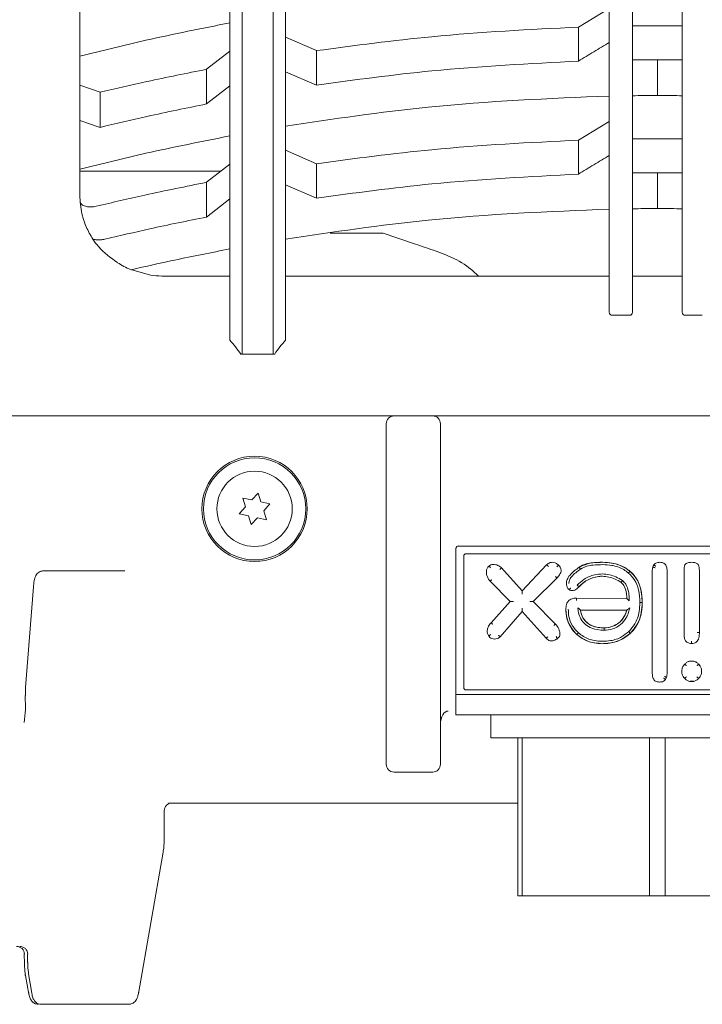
# Model space of a CAD drawing. Header units: millimetres. Extents: x 63 to 559, y 25 to 389.
# Tile 2 of 88: x 237 to 248, y 30 to 46. Entities that reach past the tile are written whole.
import ezdxf

# ---------------------------------------------------------------- set-up
doc = ezdxf.new("R2010")
doc.units = ezdxf.units.MM

msp = doc.modelspace()

# ---------------------------------------------------------------- linework, layer by layer
at = {"color": 7, "linetype": 'Continuous', "lineweight": 15}
for p, q in [((240.628, 59.876), (240.628, 41.563)), ((241.128, 41.563), (241.128, 59.876)), ((240.428, 41.563), (240.428, 59.736)), ((241.328, 59.736), (241.328, 41.563)), ((246.553, 41.238), (246.553, 59.228)), ((246.928, 59.228), (246.928, 41.238)), ((247.728, 41.238), (247.728, 59.228)), ((238.01, 43.091), (238.01, 56.076)), ((246.053, 45.841), (246.553, 46.144)), ((246.053, 45.292), (246.053, 45.841)), ((241.328, 45.677), (241.828, 45.461)), ((240.053, 45.16), (240.428, 45.451)), ((241.828, 45.461), (241.828, 44.905)), ((247.328, 45.313), (247.328, 44.736)), ((240.053, 44.6), (240.053, 45.16)), ((241.828, 44.905), (241.328, 45.12)), ((238.01, 44.903), (238.335, 44.789)), ((240.428, 44.892), (240.053, 44.6)), ((238.335, 44.789), (238.335, 44.223)), ((238.335, 44.223), (238.01, 44.336)), ((246.053, 44.016), (246.553, 44.319)), ((246.053, 43.467), (246.053, 44.016)), ((241.328, 43.852), (241.828, 43.636)), ((240.053, 43.335), (240.428, 43.626)), ((241.828, 43.636), (241.828, 43.08)), ((240.283, 43.513), (238.01, 43.513)), ((247.328, 43.488), (247.328, 42.911)), ((240.053, 42.775), (240.053, 43.335)), ((241.828, 43.08), (241.328, 43.295)), ((238.01, 43.091), (238.01, 43.09)), ((240.428, 43.067), (240.053, 42.775)), ((238.055, 42.774), (238.05, 42.793)), ((242.904, 42.513), (242.045, 42.513)), ((242.904, 42.513), (243.391, 42.349)), ((239.149, 41.835), (238.828, 41.927)), ((240.428, 41.822), (239.33, 41.822)), ((246.553, 41.822), (241.328, 41.822)), ((247.728, 41.822), (246.928, 41.822)), ((240.428, 41.413), (240.428, 41.563)), ((240.628, 41.563), (240.628, 41.313)), ((241.128, 41.313), (241.128, 41.563)), ((241.328, 41.563), (241.328, 41.413)), ((240.428, 40.788), (240.428, 41.413)), ((241.328, 41.413), (241.328, 40.788)), ((240.628, 41.313), (240.628, 40.563)), ((241.128, 40.563), (241.128, 41.313)), ((246.603, 41.188), (246.878, 41.188)), ((247.778, 41.188), (248.053, 41.188)), ((240.628, 40.563), (240.603, 40.563)), ((241.128, 40.563), (240.628, 40.563)), ((241.153, 40.563), (241.128, 40.563)), ((235.855, 39.563), (238.152, 39.563)), ((238.152, 39.563), (238.887, 39.563)), ((238.887, 39.563), (242.828, 39.563)), ((243.078, 39.563), (242.828, 39.563)), ((242.953, 35.213), (242.953, 39.438)), ((243.078, 39.563), (243.703, 39.563)), ((243.953, 39.563), (243.703, 39.563)), ((243.828, 39.438), (243.828, 35.213)), ((243.953, 39.563), (250.703, 39.563)), ((240.884, 38.317), (240.783, 38.206)), ((240.929, 38.174), (240.884, 38.317)), ((240.783, 38.206), (240.636, 38.238)), ((240.636, 38.238), (240.682, 38.095)), ((241.076, 38.142), (240.929, 38.174)), ((240.682, 38.095), (240.581, 37.984)), ((240.975, 38.031), (241.076, 38.142)), ((241.021, 37.888), (240.975, 38.031)), ((240.581, 37.984), (240.727, 37.952)), ((240.727, 37.952), (240.773, 37.809)), ((240.773, 37.809), (240.874, 37.92)), ((240.874, 37.92), (241.021, 37.888)), ((244.078, 37.426), (244.078, 35.063)), ((250.541, 37.463), (244.116, 37.463)), ((244.203, 37.301), (244.203, 35.176)), ((244.241, 37.338), (250.416, 37.338)), ((237.421, 37.063), (238.39, 37.063)), ((238.39, 37.063), (238.734, 37.063)), ((244.813, 37.111), (245.146, 36.739)), ((245.146, 36.739), (245.541, 37.157)), ((247.365, 37.2), (247.367, 37.2)), ((244.955, 36.567), (244.63, 36.894)), ((245.71, 36.947), (245.322, 36.567)), ((247.244, 35.459), (247.244, 37.007)), ((247.488, 37.007), (247.488, 35.459)), ((247.759, 36.07), (247.759, 37.019)), ((248.006, 37.016), (248.006, 36.067)), ((237.258, 36.803), (237.132, 35.177)), ((245.146, 36.683), (245.146, 36.739)), ((244.646, 36.224), (244.955, 36.567)), ((244.955, 36.567), (245.007, 36.569)), ((245.269, 36.568), (245.322, 36.567)), ((245.322, 36.567), (245.683, 36.203)), ((246.022, 36.585), (246.022, 36.622)), ((246.022, 36.622), (246.836, 36.615)), ((245.146, 36.403), (245.146, 36.459)), ((246.835, 36.429), (246.087, 36.429)), ((247.084, 36.55), (247.047, 36.55)), ((245.146, 36.403), (244.79, 35.996)), ((245.534, 35.973), (245.146, 36.403)), ((246.468, 36.102), (246.468, 36.14)), ((237.133, 35.167), (237.132, 35.177)), ((242.953, 35.088), (242.953, 35.213)), ((243.828, 35.213), (243.828, 35.088)), ((244.241, 35.138), (250.416, 35.138)), ((247.367, 35.267), (247.365, 35.267)), ((247.912, 35.28), (247.86, 35.28)), ((237.129, 35.048), (237.128, 35.047)), ((237.128, 35.047), (237.129, 34.844)), ((242.953, 34.063), (242.953, 35.088)), ((243.828, 35.088), (243.828, 34.063)), ((244.078, 35.063), (244.078, 34.738)), ((245.078, 35.063), (244.078, 35.063)), ((249.578, 35.063), (245.078, 35.063)), ((245.078, 34.738), (244.078, 34.738)), ((244.641, 34.738), (244.641, 34.363)), ((249.578, 34.738), (245.078, 34.738)), ((244.641, 34.363), (250.016, 34.363)), ((245.077, 34.363), (245.077, 31.813)), ((245.144, 34.363), (245.144, 31.813)), ((247.203, 34.363), (247.203, 31.813)), ((247.453, 34.363), (247.453, 31.813)), ((242.953, 33.938), (242.953, 34.063)), ((243.828, 34.063), (243.828, 33.938)), ((243.703, 33.813), (243.078, 33.813)), ((245.077, 33.313), (239.438, 33.313)), ((239.37, 32.718), (239.37, 33.188)), ((239.368, 32.718), (239.37, 32.718)), ((238.953, 30.24), (239.355, 32.52)), ((245.144, 31.813), (245.077, 31.813)), ((245.144, 31.813), (247.203, 31.813)), ((247.453, 31.813), (247.203, 31.813)), ((247.453, 31.813), (249.512, 31.813)), ((237.112, 30.876), (237.11, 30.875)), ((237.11, 30.875), (237.112, 30.723)), ((237.164, 30.875), (237.166, 30.876)), ((237.164, 30.875), (237.165, 30.74)), ((237.114, 30.724), (237.112, 30.723)), ((237.129, 30.527), (237.187, 30.228)), ((237.179, 30.557), (237.232, 30.241)), ((238.352, 30.063), (237.385, 30.063)), ((238.799, 30.063), (238.352, 30.063))]:
    msp.add_line(p, q, dxfattribs=at)
at = {"color": 7, "linetype": 'Continuous', "lineweight": 15, "flags": 128}
for points in [[(244.785, 37.086), (244.791, 37.091), (244.796, 37.096), (244.801, 37.1), (244.805, 37.104), (244.808, 37.107), (244.811, 37.109), (244.813, 37.111), (244.813, 37.111)], [(245.708, 37.126), (245.713, 37.132), (245.717, 37.137), (245.722, 37.142), (245.726, 37.146), (245.729, 37.149), (245.731, 37.152), (245.733, 37.153), (245.733, 37.154)], [(246.089, 37.09), (246.085, 37.096), (246.081, 37.102), (246.077, 37.107), (246.074, 37.112), (246.071, 37.115), (246.069, 37.118), (246.068, 37.12), (246.067, 37.121)], [(246.886, 37.056), (246.886, 37.055), (246.884, 37.054), (246.882, 37.051), (246.879, 37.048), (246.875, 37.043), (246.871, 37.038), (246.866, 37.033), (246.862, 37.027)], [(246.768, 36.905), (246.763, 36.899), (246.759, 36.894), (246.755, 36.889), (246.751, 36.884), (246.748, 36.88), (246.746, 36.878), (246.745, 36.876), (246.744, 36.876)], [(245.928, 36.788), (245.924, 36.782), (245.921, 36.776), (245.917, 36.77), (245.914, 36.766), (245.912, 36.762), (245.91, 36.759), (245.909, 36.757), (245.909, 36.756)], [(246.036, 36.831), (246.041, 36.826), (246.047, 36.822), (246.051, 36.817), (246.056, 36.814), (246.059, 36.811), (246.062, 36.808), (246.063, 36.807), (246.064, 36.806)], [(244.607, 36.01), (244.608, 36.011), (244.61, 36.012), (244.612, 36.014), (244.616, 36.017), (244.621, 36.02), (244.626, 36.024), (244.632, 36.028), (244.638, 36.032)], [(244.79, 35.996), (244.79, 35.997), (244.788, 35.998), (244.785, 36.001), (244.782, 36.004), (244.778, 36.007), (244.773, 36.012), (244.767, 36.016), (244.762, 36.021)], [(245.534, 35.973), (245.534, 35.974), (245.536, 35.975), (245.538, 35.978), (245.542, 35.981), (245.546, 35.984), (245.551, 35.989), (245.556, 35.993), (245.562, 35.998)], [(245.695, 36), (245.699, 35.994), (245.703, 35.988), (245.707, 35.982), (245.71, 35.978), (245.713, 35.974), (245.715, 35.971), (245.716, 35.969), (245.717, 35.969)], [(246.892, 36.055), (246.892, 36.055), (246.89, 36.057), (246.888, 36.059), (246.884, 36.063), (246.881, 36.067), (246.876, 36.071), (246.871, 36.077), (246.866, 36.082)], [(247.88, 35.889), (247.88, 35.889), (247.88, 35.891), (247.88, 35.895), (247.88, 35.9), (247.881, 35.905), (247.881, 35.912), (247.881, 35.919), (247.881, 35.926)], [(239.355, 32.542), (239.355, 32.523), (239.355, 32.52)], [(237.128, 30.551), (237.128, 30.532), (237.129, 30.527)], [(237.179, 30.557), (237.179, 30.559), (237.179, 30.577)], [(237.187, 30.252), (237.186, 30.233), (237.187, 30.228)], [(238.953, 30.261), (238.953, 30.243), (238.953, 30.24)]]:
    msp.add_lwpolyline(points, dxfattribs=at)
at = {"color": 7, "linetype": 'Continuous', "lineweight": 15}
for radius in [0.85, 0.825, 0.608]:
    msp.add_circle((240.828, 38.063), radius, dxfattribs=at)
for centre, radius, start, end in [((239.26, 43.108), 1.25, 180.7995, 194.6146), ((239.571, 43.624), 1.853, 238.8981, 246.3721), ((239.33, 43.072), 1.25, 261.6907, 270), ((246.603, 41.238), 0.05, 180, 270), ((246.878, 41.238), 0.05, 270, 0), ((247.778, 41.238), 0.05, 180, 270), ((243.078, 39.438), 0.125, 90, 180), ((243.703, 39.438), 0.125, 0, 90), ((244.116, 37.426), 0.0375, 90, 180), ((244.241, 37.301), 0.0375, 90, 180), ((243.676, 36.242), 1.295, 42.1929, 43.8526), ((247.422, 37.067), 0.176, 149.089, 161.3878), ((247.234, 35.435), 0.259, 331.1737, 339.5306), ((244.241, 35.176), 0.0375, 180, 270), ((243.078, 33.938), 0.125, 180, 270), ((243.703, 33.938), 0.125, 270, 0), ((239.495, 33.188), 0.125, 90, 180)]:
    msp.add_arc(centre, radius, start, end, dxfattribs=at)
for centre, major_axis, ratio, start_param, end_param in [((239.68, 40.295), (1.083, -1.083), 0.57735, 1.263084, 1.452245), ((242.077, 40.295), (1.083, 1.083), 0.57735, 1.689348, 1.878508), ((237.171, 35.061), (0, 0.25), 0.166963, 1.134464, 1.623156), ((237.002, 34.769), (0.038, 0.479), 0.26019, 4.400635, 4.837934), ((243.953, 34.586), (0, 0.212), 0.589256, 0, 1.570796), ((239.324, 32.718), (0, 0.25), 0.176327, 3.926991, 4.712389), ((236.982, 30.872), (0.126, 0.036), 0.951114, 6.01797, 7.573631), ((237.036, 30.872), (0.125, 0.038), 0.955391, 6.00343, 7.559873), ((237.158, 30.737), (0, 0.25), 0.176327, 1.623156, 2.408554), ((237.209, 30.754), (0, 0.25), 0.166963, 1.623156, 2.356194)]:
    msp.add_ellipse(centre, major_axis=major_axis, ratio=ratio, start_param=start_param, end_param=end_param, dxfattribs=at)
for points, knots in [([(240.428, 45.909), (239.976, 45.82), (239.166, 45.659), (238.364, 45.46), (238.01, 45.372)], [0, 0, 0, 0, 0.558193, 1, 1, 1, 1]), ([(246.053, 45.841), (245.264, 45.802), (243.85, 45.732), (242.447, 45.544), (241.828, 45.461)], [0, 0, 0, 0, 0.55872, 1, 1, 1, 1]), ([(247.328, 45.863), (247.254, 45.863), (247.12, 45.863), (246.987, 45.861), (246.928, 45.861)], [0, 0, 0, 0, 0.559993, 1, 1, 1, 1]), ([(247.328, 45.863), (247.403, 45.863), (247.536, 45.863), (247.67, 45.861), (247.728, 45.861)], [0, 0, 0, 0, 0.559993, 1, 1, 1, 1]), ([(246.553, 45.594), (246.47, 45.544), (246.303, 45.444), (246.137, 45.342), (246.053, 45.292)], [0, 0, 0, 0, 0.499995, 1, 1, 1, 1]), ([(247.328, 45.313), (247.254, 45.313), (247.12, 45.313), (246.987, 45.312), (246.928, 45.311)], [0, 0, 0, 0, 0.559993, 1, 1, 1, 1]), ([(247.328, 45.313), (247.403, 45.313), (247.536, 45.313), (247.67, 45.312), (247.728, 45.311)], [0, 0, 0, 0, 0.559993, 1, 1, 1, 1]), ([(240.053, 45.16), (239.732, 45.096), (239.157, 44.981), (238.587, 44.847), (238.335, 44.789)], [0, 0, 0, 0, 0.558832, 1, 1, 1, 1]), ([(246.053, 45.292), (245.264, 45.252), (243.85, 45.18), (242.447, 44.989), (241.828, 44.905)], [0, 0, 0, 0, 0.558604, 1, 1, 1, 1]), ([(246.553, 44.728), (245.577, 44.688), (243.826, 44.615), (242.094, 44.357), (241.328, 44.243)], [0, 0, 0, 0, 0.5581, 1, 1, 1, 1]), ([(247.328, 44.736), (247.254, 44.736), (247.12, 44.736), (246.987, 44.734), (246.928, 44.734)], [0, 0, 0, 0, 0.559992, 1, 1, 1, 1]), ([(247.328, 44.736), (247.403, 44.736), (247.536, 44.736), (247.67, 44.734), (247.728, 44.734)], [0, 0, 0, 0, 0.559992, 1, 1, 1, 1]), ([(240.053, 44.6), (239.732, 44.535), (239.157, 44.418), (238.587, 44.283), (238.335, 44.223)], [0, 0, 0, 0, 0.558776, 1, 1, 1, 1]), ([(240.428, 44.084), (239.976, 43.995), (239.166, 43.834), (238.364, 43.635), (238.01, 43.547)], [0, 0, 0, 0, 0.558193, 1, 1, 1, 1]), ([(247.328, 44.038), (247.254, 44.038), (247.12, 44.038), (246.987, 44.036), (246.928, 44.036)], [0, 0, 0, 0, 0.559993, 1, 1, 1, 1]), ([(247.328, 44.038), (247.403, 44.038), (247.536, 44.038), (247.67, 44.036), (247.728, 44.036)], [0, 0, 0, 0, 0.559993, 1, 1, 1, 1]), ([(246.053, 44.016), (245.264, 43.977), (243.85, 43.907), (242.447, 43.719), (241.828, 43.636)], [0, 0, 0, 0, 0.55872, 1, 1, 1, 1]), ([(246.553, 43.769), (246.47, 43.719), (246.303, 43.619), (246.137, 43.517), (246.053, 43.467)], [0, 0, 0, 0, 0.499995, 1, 1, 1, 1]), ([(246.053, 43.467), (245.264, 43.427), (243.85, 43.355), (242.447, 43.164), (241.828, 43.08)], [0, 0, 0, 0, 0.558604, 1, 1, 1, 1]), ([(247.328, 43.488), (247.254, 43.488), (247.12, 43.488), (246.987, 43.487), (246.928, 43.486)], [0, 0, 0, 0, 0.559993, 1, 1, 1, 1]), ([(247.328, 43.488), (247.403, 43.488), (247.536, 43.488), (247.67, 43.487), (247.728, 43.486)], [0, 0, 0, 0, 0.5599925, 1, 1, 1, 1]), ([(240.053, 43.335), (239.721, 43.268), (239.125, 43.149), (238.534, 43.01), (238.273, 42.949)], [0, 0, 0, 0, 0.558785, 1, 1, 1, 1]), ([(238.012, 43.034), (238.016, 43.018), (238.024, 42.985), (238.075, 42.951), (238.146, 42.935), (238.217, 42.937), (238.258, 42.946), (238.273, 42.949)], [0, 0, 0, 0, 0.237932, 0.476575, 0.69566, 0.890958, 1, 1, 1, 1]), ([(238.217, 42.419), (238.178, 42.484), (238.11, 42.599), (238.072, 42.721), (238.055, 42.774)], [0, 0, 0, 0, 0.559864, 1, 1, 1, 1]), ([(240.053, 42.775), (239.747, 42.713), (239.198, 42.602), (238.653, 42.473), (238.413, 42.417)], [0, 0, 0, 0, 0.558836, 1, 1, 1, 1]), ([(246.553, 42.903), (245.577, 42.863), (243.826, 42.79), (242.094, 42.532), (241.328, 42.418)], [0, 0, 0, 0, 0.5581, 1, 1, 1, 1]), ([(247.328, 42.911), (247.254, 42.911), (247.12, 42.911), (246.987, 42.909), (246.928, 42.909)], [0, 0, 0, 0, 0.559992, 1, 1, 1, 1]), ([(247.328, 42.911), (247.403, 42.911), (247.536, 42.911), (247.67, 42.909), (247.728, 42.909)], [0, 0, 0, 0, 0.559992, 1, 1, 1, 1]), ([(238.614, 42.038), (238.505, 42.117), (238.352, 42.228), (238.247, 42.376), (238.217, 42.419)], [0, 0, 0, 0, 0.709244, 1, 1, 1, 1]), ([(238.413, 42.417), (238.387, 42.412), (238.336, 42.403), (238.268, 42.405), (238.233, 42.415), (238.217, 42.419)], [0, 0, 0, 0, 0.352377, 0.703829, 1, 1, 1, 1]), ([(244.439, 41.822), (244.399, 41.86), (244.187, 42.067), (243.804, 42.209), (243.484, 42.317), (243.391, 42.349)], [0, 0, 0, 0, 0.139322, 0.749594, 1, 1, 1, 1]), ([(240.428, 42.259), (240.131, 42.201), (239.598, 42.097), (239.069, 41.977), (238.836, 41.924)], [0, 0, 0, 0, 0.558863, 1, 1, 1, 1]), ([(237.421, 37.063), (237.402, 37.061), (237.37, 37.057), (237.332, 37.031), (237.307, 37.002), (237.288, 36.967), (237.272, 36.914), (237.263, 36.856), (237.259, 36.809), (237.258, 36.803)], [0, 0, 0, 0, 0.140635, 0.247912, 0.349253, 0.460709, 0.629992, 0.951638, 1, 1, 1, 1]), ([(244.63, 36.894), (244.63, 36.894), (244.62, 36.905), (244.596, 36.939), (244.571, 36.994), (244.565, 37.055), (244.577, 37.104), (244.599, 37.127), (244.609, 37.139)], [0, 0, 0, 0, 0.000056, 0.165215, 0.461196, 0.653501, 0.82887, 1, 1, 1, 1]), ([(244.609, 37.139), (244.609, 37.139), (244.618, 37.147), (244.638, 37.16), (244.677, 37.168), (244.728, 37.162), (244.778, 37.142), (244.805, 37.119), (244.813, 37.111)], [0, 0, 0, 0, 0.000067, 0.1594364, 0.3062874, 0.5216302, 0.8500568, 1, 1, 1, 1]), ([(245.541, 37.157), (245.541, 37.157), (245.549, 37.166), (245.567, 37.181), (245.601, 37.197), (245.64, 37.202), (245.683, 37.191), (245.713, 37.172), (245.73, 37.157), (245.733, 37.154)], [0, 0, 0, 0, 0.000069, 0.156771, 0.326317, 0.512981, 0.694044, 0.927234, 1, 1, 1, 1]), ([(245.569, 37.132), (245.568, 37.133), (245.566, 37.135), (245.561, 37.139), (245.554, 37.146), (245.547, 37.152), (245.542, 37.156), (245.541, 37.157), (245.541, 37.157)], [0, 0, 0, 0, 0.0538943, 0.141519, 0.3561718, 0.5707965, 0.785402, 1, 1, 1, 1]), ([(245.733, 37.154), (245.733, 37.154), (245.743, 37.144), (245.759, 37.126), (245.774, 37.092), (245.775, 37.054), (245.758, 37.004), (245.731, 36.971), (245.712, 36.949), (245.71, 36.947), (245.71, 36.947)], [0, 0, 0, 0, 0.000064, 0.166978, 0.310616, 0.459847, 0.633487, 0.960811, 0.99353, 1, 1, 1, 1]), ([(245.861, 36.856), (245.861, 36.856), (245.861, 36.878), (245.87, 36.927), (245.916, 36.998), (245.985, 37.062), (246.04, 37.101), (246.067, 37.121)], [0, 0, 0, 0, 0.0000428, 0.1914871, 0.4171492, 0.7116647, 1, 1, 1, 1]), ([(246.089, 37.09), (246.062, 37.071), (246.01, 37.034), (245.947, 36.975), (245.905, 36.914), (245.901, 36.874), (245.899, 36.856)], [0, 0, 0, 0, 0.311812, 0.615872, 0.829757, 1, 1, 1, 1]), ([(246.067, 37.121), (246.133, 37.149), (246.254, 37.202), (246.387, 37.2), (246.448, 37.2)], [0, 0, 0, 0, 0.538098, 1, 1, 1, 1]), ([(246.067, 37.121), (246.067, 37.121), (246.102, 37.144), (246.175, 37.176), (246.305, 37.198), (246.395, 37.199), (246.448, 37.2)], [0, 0, 0, 0, 0.000038, 0.317789, 0.596694, 1, 1, 1, 1]), ([(246.448, 37.162), (246.396, 37.161), (246.31, 37.16), (246.186, 37.141), (246.122, 37.107), (246.089, 37.09)], [0, 0, 0, 0, 0.416919, 0.695616, 1, 1, 1, 1]), ([(246.448, 37.2), (246.448, 37.2), (246.498, 37.2), (246.621, 37.19), (246.775, 37.141), (246.86, 37.076), (246.886, 37.056)], [0, 0, 0, 0, 0.0000319, 0.3206973, 0.7883283, 1, 1, 1, 1]), ([(246.448, 37.2), (246.541, 37.194), (246.701, 37.184), (246.832, 37.093), (246.886, 37.056)], [0, 0, 0, 0, 0.5861357, 1, 1, 1, 1]), ([(246.862, 37.027), (246.837, 37.046), (246.758, 37.107), (246.612, 37.155), (246.496, 37.16), (246.448, 37.162)], [0, 0, 0, 0, 0.2089184, 0.6747335, 1, 1, 1, 1]), ([(246.886, 37.056), (246.886, 37.056), (246.925, 37.023), (247.002, 36.934), (247.056, 36.798), (247.081, 36.664), (247.083, 36.593), (247.084, 36.55)], [0, 0, 0, 0, 0.000027, 0.273955, 0.617307, 0.772959, 1, 1, 1, 1]), ([(246.886, 37.056), (246.92, 37.022), (246.989, 36.952), (247.069, 36.779), (247.078, 36.64), (247.084, 36.55)], [0, 0, 0, 0, 0.2571985, 0.5230794, 1, 1, 1, 1]), ([(247.244, 37.007), (247.244, 37.007), (247.244, 37.021), (247.244, 37.048), (247.247, 37.087), (247.253, 37.112), (247.255, 37.123)], [0, 0, 0, 0, 0.000128, 0.345649, 0.706135, 1, 1, 1, 1]), ([(247.291, 37.112), (247.29, 37.112), (247.287, 37.113), (247.281, 37.115), (247.272, 37.118), (247.262, 37.12), (247.256, 37.122), (247.255, 37.123), (247.255, 37.123)], [0, 0, 0, 0, 0.044646, 0.141594, 0.356239, 0.570848, 0.785412, 1, 1, 1, 1]), ([(247.271, 37.157), (247.271, 37.157), (247.274, 37.162), (247.284, 37.174), (247.306, 37.19), (247.335, 37.198), (247.356, 37.199), (247.365, 37.2)], [0, 0, 0, 0, 0.0001387, 0.1634662, 0.4364536, 0.744064, 1, 1, 1, 1]), ([(247.303, 37.137), (247.302, 37.138), (247.3, 37.139), (247.294, 37.143), (247.285, 37.148), (247.277, 37.153), (247.272, 37.156), (247.271, 37.157), (247.271, 37.157)], [0, 0, 0, 0, 0.0483738, 0.1415238, 0.3561702, 0.570796, 0.785402, 1, 1, 1, 1]), ([(247.367, 37.2), (247.367, 37.2), (247.379, 37.2), (247.402, 37.198), (247.432, 37.187), (247.456, 37.168), (247.477, 37.132), (247.487, 37.077), (247.488, 37.031), (247.488, 37.007)], [0, 0, 0, 0, 0.000057, 0.145375, 0.256181, 0.362931, 0.482367, 0.725876, 1, 1, 1, 1]), ([(247.759, 37.019), (247.759, 37.019), (247.759, 37.043), (247.758, 37.082), (247.762, 37.129), (247.771, 37.157), (247.784, 37.175), (247.807, 37.19), (247.84, 37.198), (247.868, 37.199), (247.882, 37.2)], [0, 0, 0, 0, 0.000056, 0.277893, 0.44158, 0.527938, 0.612306, 0.690377, 0.831839, 1, 1, 1, 1]), ([(247.882, 37.2), (247.882, 37.2), (247.9, 37.2), (247.925, 37.198), (247.957, 37.188), (247.978, 37.175), (247.995, 37.151), (248.008, 37.097), (248.007, 37.05), (248.006, 37.016)], [0, 0, 0, 0, 0.000057, 0.195632, 0.288709, 0.378533, 0.472216, 0.615674, 1, 1, 1, 1]), ([(244.63, 36.894), (244.631, 36.894), (244.631, 36.894), (244.636, 36.899), (244.643, 36.905), (244.65, 36.912), (244.655, 36.917), (244.657, 36.919), (244.657, 36.919)], [0, 0, 0, 0, 0.214591, 0.429158, 0.643769, 0.858419, 0.953384, 1, 1, 1, 1]), ([(245.683, 36.973), (245.683, 36.972), (245.685, 36.97), (245.69, 36.965), (245.697, 36.958), (245.704, 36.952), (245.709, 36.947), (245.709, 36.947), (245.71, 36.947)], [0, 0, 0, 0, 0.0438027, 0.1416542, 0.356314, 0.5709047, 0.7854536, 1, 1, 1, 1]), ([(246.036, 36.831), (246.07, 36.864), (246.149, 36.941), (246.295, 37.001), (246.4, 37.009), (246.441, 37.012)], [0, 0, 0, 0, 0.3070145, 0.7260936, 1, 1, 1, 1]), ([(246.441, 36.975), (246.441, 36.975), (246.403, 36.975), (246.305, 36.962), (246.179, 36.91), (246.098, 36.844), (246.069, 36.812), (246.064, 36.806)], [0, 0, 0, 0, 0.000035, 0.273888, 0.693732, 0.944725, 1, 1, 1, 1]), ([(246.441, 36.975), (246.413, 36.973), (246.346, 36.969), (246.248, 36.939), (246.146, 36.887), (246.092, 36.834), (246.064, 36.806)], [0, 0, 0, 0, 0.200443, 0.471911, 0.720932, 1, 1, 1, 1]), ([(246.441, 37.012), (246.479, 37.009), (246.553, 37.001), (246.665, 36.967), (246.732, 36.926), (246.768, 36.905)], [0, 0, 0, 0, 0.325223, 0.641593, 1, 1, 1, 1]), ([(246.744, 36.876), (246.744, 36.876), (246.715, 36.899), (246.648, 36.931), (246.546, 36.965), (246.476, 36.972), (246.441, 36.975)], [0, 0, 0, 0, 0.000046, 0.351665, 0.675879, 1, 1, 1, 1]), ([(246.768, 36.905), (246.786, 36.886), (246.832, 36.836), (246.862, 36.737), (246.875, 36.646), (246.874, 36.595), (246.874, 36.577)], [0, 0, 0, 0, 0.220163, 0.566372, 0.852518, 1, 1, 1, 1]), ([(247.047, 36.55), (247.043, 36.619), (247.036, 36.747), (246.971, 36.916), (246.895, 36.993), (246.862, 37.027)], [0, 0, 0, 0, 0.388515, 0.730008, 1, 1, 1, 1]), ([(245.909, 36.756), (245.909, 36.756), (245.9, 36.761), (245.885, 36.774), (245.868, 36.802), (245.862, 36.831), (245.861, 36.85), (245.861, 36.856)], [0, 0, 0, 0, 0.00013, 0.259478, 0.503519, 0.850127, 1, 1, 1, 1]), ([(246.064, 36.806), (246.064, 36.806), (246.049, 36.79), (246.022, 36.764), (245.979, 36.745), (245.945, 36.742), (245.923, 36.749), (245.911, 36.755), (245.909, 36.756)], [0, 0, 0, 0, 0.000084, 0.382111, 0.618863, 0.784392, 0.95285, 1, 1, 1, 1]), ([(246.836, 36.615), (246.836, 36.615), (246.836, 36.619), (246.836, 36.655), (246.825, 36.727), (246.799, 36.816), (246.759, 36.86), (246.744, 36.876)], [0, 0, 0, 0, 0.000054, 0.046372, 0.379455, 0.772715, 1, 1, 1, 1]), ([(245.852, 36.441), (245.852, 36.441), (245.852, 36.467), (245.856, 36.508), (245.878, 36.561), (245.911, 36.595), (245.96, 36.619), (245.998, 36.621), (246.022, 36.622)], [0, 0, 0, 0, 0.000053, 0.268972, 0.4294, 0.605724, 0.748835, 1, 1, 1, 1]), ([(246.874, 36.577), (246.874, 36.577), (246.869, 36.582), (246.86, 36.591), (246.849, 36.602), (246.841, 36.61), (246.837, 36.614), (246.836, 36.615), (246.836, 36.615)], [0, 0, 0, 0, 0.008559, 0.253101, 0.526301, 0.722294, 0.860811, 1, 1, 1, 1]), ([(246.03, 36.032), (246.03, 36.032), (245.99, 36.069), (245.916, 36.154), (245.866, 36.288), (245.853, 36.387), (245.853, 36.428), (245.852, 36.441)], [0, 0, 0, 0, 0.000033, 0.350436, 0.730233, 0.912568, 1, 1, 1, 1]), ([(246.03, 36.032), (245.973, 36.097), (245.869, 36.216), (245.858, 36.371), (245.852, 36.441)], [0, 0, 0, 0, 0.550332, 1, 1, 1, 1]), ([(245.89, 36.441), (245.892, 36.402), (245.897, 36.31), (245.948, 36.172), (246.02, 36.097), (246.055, 36.06)], [0, 0, 0, 0, 0.2719751, 0.6501567, 1, 1, 1, 1]), ([(246.468, 36.102), (246.4, 36.108), (246.292, 36.116), (246.164, 36.191), (246.089, 36.282), (246.054, 36.379), (246.047, 36.441), (246.044, 36.467)], [0, 0, 0, 0, 0.324392, 0.511721, 0.699825, 0.875913, 1, 1, 1, 1]), ([(246.044, 36.467), (246.044, 36.467), (246.049, 36.462), (246.06, 36.453), (246.073, 36.442), (246.081, 36.434), (246.086, 36.43), (246.086, 36.429), (246.087, 36.429)], [0, 0, 0, 0, 0.008233, 0.276761, 0.555838, 0.744132, 0.871706, 1, 1, 1, 1]), ([(246.087, 36.429), (246.087, 36.429), (246.088, 36.419), (246.096, 36.376), (246.122, 36.301), (246.189, 36.22), (246.292, 36.161), (246.39, 36.142), (246.453, 36.14), (246.468, 36.14)], [0, 0, 0, 0, 0.000028, 0.059838, 0.246997, 0.44388, 0.642342, 0.9145, 1, 1, 1, 1]), ([(246.087, 36.429), (246.098, 36.383), (246.119, 36.293), (246.216, 36.197), (246.338, 36.147), (246.422, 36.143), (246.468, 36.14)], [0, 0, 0, 0, 0.265434, 0.519339, 0.739974, 1, 1, 1, 1]), ([(246.883, 36.467), (246.878, 36.442), (246.864, 36.384), (246.821, 36.286), (246.736, 36.188), (246.611, 36.116), (246.516, 36.107), (246.468, 36.102)], [0, 0, 0, 0, 0.124966, 0.300847, 0.527545, 0.763983, 1, 1, 1, 1]), ([(246.468, 36.14), (246.468, 36.14), (246.511, 36.14), (246.598, 36.154), (246.712, 36.217), (246.784, 36.301), (246.82, 36.375), (246.831, 36.414), (246.835, 36.429)], [0, 0, 0, 0, 0.00003, 0.25682, 0.512914, 0.758698, 0.904801, 1, 1, 1, 1]), ([(246.468, 36.14), (246.517, 36.145), (246.611, 36.155), (246.723, 36.229), (246.8, 36.323), (246.824, 36.393), (246.835, 36.429)], [0, 0, 0, 0, 0.286654, 0.560386, 0.776469, 1, 1, 1, 1]), ([(246.835, 36.429), (246.836, 36.429), (246.836, 36.43), (246.841, 36.434), (246.85, 36.441), (246.865, 36.452), (246.877, 36.462), (246.883, 36.467), (246.883, 36.467)], [0, 0, 0, 0, 0.1189749, 0.2371637, 0.4179598, 0.701129, 0.9920262, 1, 1, 1, 1]), ([(246.866, 36.082), (246.901, 36.121), (246.984, 36.213), (247.039, 36.382), (247.044, 36.502), (247.047, 36.55)], [0, 0, 0, 0, 0.301607, 0.715496, 1, 1, 1, 1]), ([(247.084, 36.55), (247.084, 36.55), (247.084, 36.499), (247.075, 36.373), (247.018, 36.205), (246.939, 36.1), (246.899, 36.061), (246.892, 36.055)], [0, 0, 0, 0, 0.000027, 0.280441, 0.695233, 0.948498, 1, 1, 1, 1]), ([(247.084, 36.55), (247.076, 36.442), (247.062, 36.255), (246.942, 36.114), (246.892, 36.055)], [0, 0, 0, 0, 0.581944, 1, 1, 1, 1]), ([(244.607, 36.01), (244.607, 36.01), (244.598, 36.023), (244.584, 36.052), (244.581, 36.102), (244.597, 36.16), (244.622, 36.198), (244.641, 36.22), (244.644, 36.223), (244.646, 36.224)], [0, 0, 0, 0, 0.000063, 0.197298, 0.395786, 0.63166, 0.949901, 0.972635, 1, 1, 1, 1]), ([(244.646, 36.224), (244.646, 36.224), (244.646, 36.223), (244.651, 36.219), (244.658, 36.212), (244.665, 36.206), (244.67, 36.201), (244.672, 36.199), (244.673, 36.199)], [0, 0, 0, 0, 0.2145875, 0.4291484, 0.6437564, 0.8584151, 0.9523439, 1, 1, 1, 1]), ([(245.656, 36.177), (245.657, 36.178), (245.659, 36.18), (245.664, 36.185), (245.67, 36.191), (245.677, 36.198), (245.682, 36.202), (245.682, 36.203), (245.683, 36.203)], [0, 0, 0, 0, 0.086273, 0.141422, 0.356073, 0.570728, 0.785352, 1, 1, 1, 1]), ([(245.683, 36.203), (245.683, 36.203), (245.688, 36.198), (245.713, 36.167), (245.743, 36.118), (245.758, 36.059), (245.755, 36.019), (245.741, 35.989), (245.724, 35.975), (245.717, 35.969)], [0, 0, 0, 0, 0.000055, 0.088609, 0.446745, 0.635133, 0.760176, 0.886541, 1, 1, 1, 1]), ([(244.79, 35.996), (244.79, 35.996), (244.782, 35.988), (244.76, 35.972), (244.721, 35.96), (244.678, 35.96), (244.641, 35.974), (244.619, 35.994), (244.61, 36.007), (244.607, 36.01)], [0, 0, 0, 0, 0.0000719, 0.1656876, 0.3848315, 0.5738514, 0.7760302, 0.9394209, 1, 1, 1, 1]), ([(245.717, 35.969), (245.717, 35.969), (245.699, 35.956), (245.67, 35.94), (245.627, 35.929), (245.593, 35.932), (245.56, 35.946), (245.543, 35.964), (245.534, 35.973)], [0, 0, 0, 0, 0.000075, 0.316256, 0.482272, 0.643403, 0.804939, 1, 1, 1, 1]), ([(246.03, 36.032), (246.03, 36.033), (246.031, 36.033), (246.035, 36.038), (246.041, 36.045), (246.047, 36.052), (246.052, 36.057), (246.054, 36.059), (246.055, 36.06)], [0, 0, 0, 0, 0.21465, 0.429283, 0.64394, 0.858589, 0.908637, 1, 1, 1, 1]), ([(246.443, 35.886), (246.443, 35.886), (246.397, 35.886), (246.284, 35.896), (246.139, 35.947), (246.058, 36.01), (246.03, 36.032)], [0, 0, 0, 0, 0.000034, 0.310164, 0.761607, 1, 1, 1, 1]), ([(246.443, 35.886), (246.356, 35.893), (246.204, 35.905), (246.082, 35.994), (246.03, 36.032)], [0, 0, 0, 0, 0.572025, 1, 1, 1, 1]), ([(246.055, 36.06), (246.081, 36.04), (246.157, 35.981), (246.293, 35.931), (246.399, 35.926), (246.443, 35.924)], [0, 0, 0, 0, 0.236852, 0.686807, 1, 1, 1, 1]), ([(246.443, 35.924), (246.487, 35.926), (246.593, 35.931), (246.744, 35.981), (246.829, 36.052), (246.866, 36.082)], [0, 0, 0, 0, 0.281194, 0.691571, 1, 1, 1, 1]), ([(246.892, 36.055), (246.892, 36.055), (246.855, 36.02), (246.76, 35.948), (246.613, 35.899), (246.501, 35.887), (246.455, 35.886), (246.443, 35.886)], [0, 0, 0, 0, 0.00003, 0.309695, 0.721361, 0.928421, 1, 1, 1, 1]), ([(246.892, 36.055), (246.819, 36.001), (246.685, 35.901), (246.519, 35.891), (246.443, 35.886)], [0, 0, 0, 0, 0.543358, 1, 1, 1, 1]), ([(247.88, 35.889), (247.88, 35.889), (247.868, 35.889), (247.845, 35.891), (247.814, 35.902), (247.791, 35.92), (247.771, 35.951), (247.76, 36.002), (247.759, 36.045), (247.759, 36.07)], [0, 0, 0, 0, 0.00006, 0.149052, 0.274076, 0.386905, 0.489866, 0.701777, 1, 1, 1, 1]), ([(248.006, 36.067), (248.006, 36.067), (248.006, 36.061), (248.005, 36.025), (248, 35.976), (247.976, 35.927), (247.951, 35.904), (247.919, 35.89), (247.894, 35.889), (247.88, 35.889)], [0, 0, 0, 0, 0.00006, 0.074083, 0.432349, 0.582721, 0.711364, 0.83233, 1, 1, 1, 1]), ([(248.006, 36.067), (248.006, 36.067), (248.005, 36.067), (247.999, 36.067), (247.989, 36.067), (247.98, 36.067), (247.973, 36.068), (247.97, 36.068), (247.969, 36.068)], [0, 0, 0, 0, 0.214638, 0.4292543, 0.6438934, 0.8585371, 0.9340075, 1, 1, 1, 1]), ([(247.365, 35.267), (247.365, 35.267), (247.352, 35.267), (247.33, 35.269), (247.299, 35.279), (247.276, 35.298), (247.255, 35.334), (247.245, 35.39), (247.244, 35.435), (247.244, 35.459)], [0, 0, 0, 0, 0.000057, 0.145368, 0.256171, 0.36292, 0.482351, 0.725838, 1, 1, 1, 1]), ([(247.488, 35.459), (247.488, 35.459), (247.488, 35.446), (247.487, 35.419), (247.485, 35.38), (247.479, 35.355), (247.476, 35.344)], [0, 0, 0, 0, 0.000128, 0.345944, 0.706811, 1, 1, 1, 1]), ([(247.722, 35.44), (247.722, 35.44), (247.722, 35.453), (247.726, 35.484), (247.743, 35.525), (247.763, 35.548), (247.771, 35.557)], [0, 0, 0, 0, 0.000115, 0.303074, 0.713471, 1, 1, 1, 1]), ([(247.771, 35.557), (247.771, 35.557), (247.781, 35.568), (247.805, 35.588), (247.844, 35.604), (247.871, 35.605), (247.882, 35.606)], [0, 0, 0, 0, 0.000121, 0.355151, 0.736463, 1, 1, 1, 1]), ([(247.798, 35.532), (247.797, 35.533), (247.795, 35.534), (247.79, 35.539), (247.783, 35.545), (247.776, 35.552), (247.772, 35.556), (247.771, 35.557), (247.771, 35.557)], [0, 0, 0, 0, 0.076706, 0.141438, 0.356086, 0.570737, 0.785357, 1, 1, 1, 1]), ([(247.882, 35.606), (247.882, 35.606), (247.894, 35.606), (247.921, 35.603), (247.962, 35.587), (247.985, 35.566), (247.996, 35.555)], [0, 0, 0, 0, 0.000117, 0.265838, 0.638815, 1, 1, 1, 1]), ([(247.969, 35.529), (247.969, 35.53), (247.971, 35.532), (247.976, 35.537), (247.983, 35.543), (247.99, 35.55), (247.995, 35.554), (247.996, 35.555), (247.996, 35.555)], [0, 0, 0, 0, 0.0592073, 0.1414932, 0.3561472, 0.5707588, 0.7853987, 1, 1, 1, 1]), ([(247.996, 35.555), (247.996, 35.555), (248.005, 35.546), (248.023, 35.522), (248.04, 35.482), (248.042, 35.452), (248.042, 35.44)], [0, 0, 0, 0, 0.000115, 0.296111, 0.706406, 1, 1, 1, 1]), ([(247.461, 35.31), (247.461, 35.31), (247.457, 35.305), (247.448, 35.292), (247.425, 35.276), (247.396, 35.268), (247.376, 35.267), (247.367, 35.267)], [0, 0, 0, 0, 0.000135, 0.168361, 0.441446, 0.745717, 1, 1, 1, 1]), ([(247.461, 35.31), (247.46, 35.31), (247.46, 35.31), (247.454, 35.314), (247.446, 35.319), (247.437, 35.324), (247.432, 35.327), (247.429, 35.329), (247.429, 35.329)], [0, 0, 0, 0, 0.214469, 0.428905, 0.643433, 0.858059, 0.966265, 1, 1, 1, 1]), ([(247.476, 35.344), (247.476, 35.344), (247.475, 35.344), (247.469, 35.346), (247.46, 35.349), (247.451, 35.353), (247.444, 35.355), (247.441, 35.356), (247.441, 35.356)], [0, 0, 0, 0, 0.214433, 0.42889, 0.643383, 0.858035, 0.965508, 1, 1, 1, 1]), ([(247.769, 35.325), (247.769, 35.325), (247.759, 35.335), (247.74, 35.359), (247.724, 35.399), (247.723, 35.428), (247.722, 35.44)], [0, 0, 0, 0, 0.000117, 0.317344, 0.722346, 1, 1, 1, 1]), ([(247.769, 35.325), (247.769, 35.326), (247.77, 35.326), (247.774, 35.331), (247.781, 35.337), (247.788, 35.344), (247.793, 35.349), (247.795, 35.351), (247.796, 35.351)], [0, 0, 0, 0, 0.214555, 0.429143, 0.64375, 0.858405, 0.952886, 1, 1, 1, 1]), ([(247.882, 35.274), (247.882, 35.274), (247.871, 35.274), (247.844, 35.277), (247.803, 35.293), (247.78, 35.315), (247.769, 35.325)], [0, 0, 0, 0, 0.000118, 0.265778, 0.638281, 1, 1, 1, 1]), ([(247.994, 35.323), (247.994, 35.323), (247.984, 35.312), (247.96, 35.292), (247.92, 35.276), (247.893, 35.275), (247.882, 35.274)], [0, 0, 0, 0, 0.00012, 0.353934, 0.736841, 1, 1, 1, 1]), ([(247.994, 35.323), (247.994, 35.323), (247.993, 35.324), (247.988, 35.328), (247.982, 35.335), (247.975, 35.342), (247.97, 35.346), (247.968, 35.348), (247.967, 35.349)], [0, 0, 0, 0, 0.214593, 0.42919, 0.643791, 0.858454, 0.949076, 1, 1, 1, 1]), ([(248.042, 35.44), (248.042, 35.44), (248.042, 35.428), (248.04, 35.398), (248.024, 35.357), (248.003, 35.333), (247.994, 35.323)], [0, 0, 0, 0, 0.000115, 0.283517, 0.682794, 1, 1, 1, 1]), ([(237.129, 34.844), (237.129, 34.838), (237.129, 34.829), (237.129, 34.821), (237.129, 34.818)], [0, 0, 0, 0, 0.6916831, 1, 1, 1, 1]), ([(237.187, 30.228), (237.19, 30.215), (237.198, 30.181), (237.214, 30.138), (237.251, 30.092), (237.295, 30.067), (237.326, 30.064), (237.339, 30.063)], [0, 0, 0, 0, 0.177589, 0.475832, 0.682265, 0.856696, 1, 1, 1, 1]), ([(237.232, 30.241), (237.235, 30.227), (237.242, 30.19), (237.256, 30.146), (237.29, 30.098), (237.335, 30.069), (237.368, 30.065), (237.385, 30.063)], [0, 0, 0, 0, 0.177634, 0.471618, 0.672222, 0.83324, 1, 1, 1, 1]), ([(238.799, 30.063), (238.816, 30.065), (238.848, 30.069), (238.887, 30.094), (238.913, 30.123), (238.932, 30.16), (238.944, 30.196), (238.95, 30.227), (238.953, 30.24)], [0, 0, 0, 0, 0.175484, 0.319908, 0.456404, 0.607908, 0.840746, 1, 1, 1, 1])]:
    msp.add_open_spline(points, degree=3, knots=knots, dxfattribs=at)

doc.saveas('drawing.dxf')
